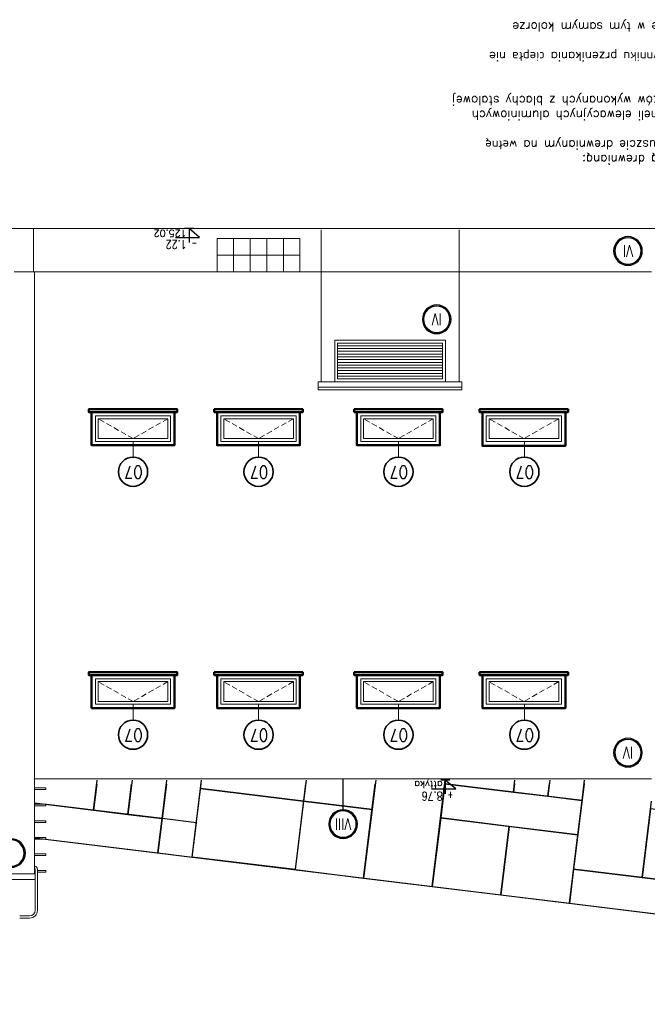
# Model space of a CAD drawing. Header units: inches. Extents: x 27484 to 71626, y -45113 to 39.
# Tile 167 of 256: x 34012 to 35148, y -30528 to -28746. Entities that reach past the tile are written whole.
import ezdxf
from ezdxf.enums import TextEntityAlignment as Align

# ---------------------------------------------------------------- set-up
doc = ezdxf.new("R2010")
doc.units = ezdxf.units.IN
doc.header["$LTSCALE"] = 50
doc.header["$MEASUREMENT"] = 0
for name, pattern in [('ACAD_ISO04W100', [30, 24, -3, 0, -3]), ('CENTER2', [1.125, 0.75, -0.125, 0.125, -0.125]), ('DASHED', [0.75, 0.5, -0.25])]:
    doc.linetypes.add(name, pattern=pattern)
for name, color, linetype in [('0-KOTEW-POZ', 7, 'Continuous'), ('A-ele-formatki', 7, 'Continuous'), ('A-OS', 7, 'CENTER2'), ('KOTEW-POZ-OPIS', 2, 'Continuous'), ('KOTEW-POZ-OPIS1', 7, 'Continuous'), ('OPISY', 7, 'Continuous'), ('R-MET-POZ', 7, 'Continuous'), ('R-MET-POZ-OPIS', 2, 'Continuous'), ('R-MET-POZ-OPIS1', 7, 'Continuous'), ('uchylnośc', 7, 'Continuous')]:
    doc.layers.add(name, color=color, linetype=linetype)
for name, color, linetype, lineweight in [('A-ELEWACJE-obrys', 7, 'Continuous', 18), ('A-obwiednia proj.', 4, 'Continuous', 50), ('A-SCIANY', 5, 'Continuous', 18), ('R-MET-OKN', 7, 'Continuous', 35)]:
    doc.layers.add(name, color=color, linetype=linetype, lineweight=lineweight)
doc.styles.add('MET_POZ', font='SIMPLEX')
doc.styles.add('ROMANS', font='simplex.shx', dxfattribs={"width": 0.8, "height": 15})
doc.styles.get("Standard").update_dxf_attribs({"font": 'romans.shx'})

# ---------------------------------------------------------------- blocks, each defined once
blk = doc.blocks.new('A$C45A6739E')
at = {"layer": 'R-MET-OKN'}
blk.add_circle((10.6, -3.4), 52.5, dxfattribs=at)
at = {"layer": 'R-MET-OKN', "style": 'ROMANS', "width": 0.8}
blk.add_attdef('O1', text='', height=45, dxfattribs=at).set_placement((8.3, -24.2), align=Align.CENTER)
blk = doc.blocks.new('OSKA_D')
at = {"linetype": 'Continuous'}
for radius in [25, 23]:
    blk.add_circle((0, -25), radius, dxfattribs=at)
at = {"style": 'ROMANS', "width": 0.8, "flags": 4}
blk.add_attdef('OS', text='', height=20, dxfattribs=at).set_placement((0, -25), align=Align.MIDDLE_CENTER)
blk = doc.blocks.new('M-POZ10')
at = {"layer": '0-KOTEW-POZ'}
blk.add_line((-0.133, 0), (0.133, 0), dxfattribs=at)
blk.add_lwpolyline([(0.392, 0.253), (-0.3, 0.253), (0, 0), (0, 0.393)], dxfattribs=at)
at = {"layer": 'KOTEW-POZ-OPIS', "style": 'MET_POZ', "width": 0.8}
blk.add_attdef('H', (0.075, 0.334), '', height=0.25, dxfattribs=at)
at = {"layer": 'KOTEW-POZ-OPIS', "style": 'MET_POZ', "width": 0.6}
blk.add_attdef('+/-', text='', height=0.2, dxfattribs=at).set_placement((-0.068, 0.334), align=Align.RIGHT)
at = {"layer": 'KOTEW-POZ-OPIS1', "style": 'MET_POZ', "oblique": 5, "width": 0.8}
blk.add_attdef('TXT', text='', height=0.2, dxfattribs=at).set_placement((0.075, 0.629), align=Align.CENTER)
at = {"layer": 'KOTEW-POZ-OPIS1', "style": 'MET_POZ'}
blk.add_attdef('XH', (0.075, 0.031), '', height=0.2, dxfattribs=at)

msp = doc.modelspace()

# ---------------------------------------------------------------- linework, layer by layer
at = {"ltscale": 0.1}
msp.add_line((34039.48246, -30226.7325), (36495.66824, -30528.31419), dxfattribs=at)
at = {"layer": 'A-ele-formatki', "ltscale": 0.1}
for points in [[(34039.48246, -30163.76314), (34145.98797, -30176.84037), (34152.65903, -30122.50893)], [(34151.7672, -30129.7723), (34145.98797, -30176.84037), (34208.0221, -30184.4572), (34214.7494, -30129.66773)], [(34215.62839, -30122.50893), (34208.0221, -30184.4572), (34270.05624, -30192.07403), (34278.59776, -30122.50893)], [(34214.7494, -30129.66773), (34208.0221, -30184.4572), (34270.05624, -30192.07403), (34277.73161, -30129.56316)], [(34277.73161, -30129.56316), (34262.4394, -30254.10817), (34324.47354, -30261.725), (34340.71381, -30129.45859)], [(34530.47521, -30122.50893), (34525.80961, -30160.50724), (34339.7072, -30137.65673), (34341.56712, -30122.50893)], [(34529.66042, -30129.14487), (34510.57594, -30284.5755), (34634.64421, -30299.80917), (34655.62483, -30128.93572)], [(34529.66042, -30129.14487), (34525.80961, -30160.50724), (34649.87788, -30175.7409), (34655.62483, -30128.93572)], [(34656.41394, -30122.50893), (34634.64421, -30299.80917), (34758.71248, -30315.04284), (34782.32547, -30122.50893)], [(34655.62483, -30128.93572), (34634.64421, -30299.80917), (34758.71248, -30315.04284), (34781.58924, -30128.72658)], [(34781.55461, -30128.72664), (34781.52608, -30128.959), (34905.59435, -30144.19267), (34908.25677, -30122.50893)], [(34907.55365, -30128.51743), (34905.63125, -30144.17411), (34967.66538, -30151.79094), (34970.53585, -30128.41286)], [(34971.26076, -30122.50893), (34967.66538, -30151.79094), (35029.69952, -30159.40777), (35034.23013, -30122.50893)], [(35033.51805, -30128.30829), (35014.46585, -30283.47604), (35138.53412, -30298.70971), (35155.48246, -30160.67653)], [(34039.48246, -30226.7325), (34262.4394, -30254.10817), (34270.05624, -30192.07403), (34055.89129, -30165.77789)], [(35153.76779, -30174.64144), (35138.53412, -30298.70971), (35262.60239, -30313.94338), (35277.83606, -30189.87511), (35153.76779, -30174.64144)]]:
    msp.add_lwpolyline(points, dxfattribs=at)
for points in [[(34324.47354, -30261.725), (34339.7072, -30137.65673), (34525.80961, -30160.50724), (34510.57594, -30284.5755)], [(34773.94615, -30190.97457), (35022.08268, -30221.44191), (35029.69952, -30159.40777), (34781.5574, -30128.98592)], [(34510.57594, -30284.5755), (34634.64421, -30299.80917), (34649.87788, -30175.7409), (34525.80961, -30160.50724)], [(34262.4394, -30254.10817), (34324.47354, -30261.725), (34332.09037, -30199.69087), (34270.05624, -30192.07403)], [(34758.71248, -30315.04284), (34882.78075, -30330.27651), (34898.01441, -30206.20824), (34773.94615, -30190.97457)], [(34882.78075, -30330.27651), (35006.84902, -30345.51018), (35022.08268, -30221.44191), (34898.01441, -30206.20824)], [(35006.84902, -30345.51018), (35254.98555, -30375.97751), (35262.60239, -30313.94338), (35014.46585, -30283.47604)]]:
    msp.add_lwpolyline(points, close=True, dxfattribs=at)
at = {"layer": 'A-ELEWACJE-obrys', "ltscale": 5}
for p, q in [((34037.48246, -29202.22989), (34037.48246, -29124.22989)), ((34557.4955, -29126.22989), (34557.4955, -29401.22989)), ((34807.4955, -29126.22989), (34807.4955, -29401.22989)), ((34002.48246, -29202.22989), (34039.48246, -29202.22989)), ((34039.48246, -30292.22989), (34039.48246, -29202.22989)), ((34039.48246, -29202.22989), (34557.4955, -29202.22989)), ((34557.4955, -29202.22989), (35155.48246, -29202.22989)), ((34582.4955, -29326.22989), (34582.4955, -29401.22989)), ((34582.4955, -29326.22989), (34682.4955, -29326.22989)), ((34587.4955, -29331.22989), (34587.4955, -29396.22989)), ((34587.4955, -29331.22989), (34682.4955, -29331.22989)), ((34587.4955, -29336.22989), (34682.4955, -29336.22989)), ((34782.4955, -29326.22989), (34682.4955, -29326.22989)), ((34777.4955, -29331.22989), (34682.4955, -29331.22989)), ((34777.4955, -29336.22989), (34682.4955, -29336.22989)), ((34777.4955, -29331.22989), (34777.4955, -29396.22989)), ((34782.4955, -29326.22989), (34782.4955, -29401.22989)), ((34587.4955, -29341.22989), (34682.4955, -29341.22989)), ((34587.4955, -29346.22989), (34682.4955, -29346.22989)), ((34587.4955, -29351.22989), (34682.4955, -29351.22989)), ((34777.4955, -29341.22989), (34682.4955, -29341.22989)), ((34777.4955, -29346.22989), (34682.4955, -29346.22989)), ((34777.4955, -29351.22989), (34682.4955, -29351.22989)), ((34587.4955, -29356.22989), (34682.4955, -29356.22989)), ((34587.4955, -29361.22989), (34682.4955, -29361.22989)), ((34587.4955, -29366.22989), (34682.4955, -29366.22989)), ((34587.4955, -29371.22989), (34682.4955, -29371.22989)), ((34777.4955, -29356.22989), (34682.4955, -29356.22989)), ((34777.4955, -29361.22989), (34682.4955, -29361.22989)), ((34777.4955, -29366.22989), (34682.4955, -29366.22989)), ((34777.4955, -29371.22989), (34682.4955, -29371.22989)), ((34587.4955, -29376.22989), (34682.4955, -29376.22989)), ((34587.4955, -29381.22989), (34682.4955, -29381.22989)), ((34587.4955, -29386.22989), (34682.4955, -29386.22989)), ((34587.4955, -29391.22989), (34682.4955, -29391.22989)), ((34777.4955, -29376.22989), (34682.4955, -29376.22989)), ((34777.4955, -29381.22989), (34682.4955, -29381.22989)), ((34777.4955, -29386.22989), (34682.4955, -29386.22989)), ((34777.4955, -29391.22989), (34682.4955, -29391.22989)), ((34557.4955, -29401.22989), (34682.4955, -29401.22989)), ((34587.4955, -29396.22989), (34682.4955, -29396.22989)), ((34777.4955, -29396.22989), (34682.4955, -29396.22989)), ((34807.4955, -29401.22989), (34682.4955, -29401.22989)), ((34812.4955, -29411.22989), (34552.4955, -29411.22989)), ((34812.4955, -29416.22989), (34552.4955, -29416.22989)), ((34217.48246, -29537.84896), (34217.48246, -29509.22989)), ((34444.48246, -29537.84896), (34444.48246, -29509.22989)), ((34697.48246, -29537.84896), (34697.48246, -29509.22989)), ((34925.3162, -29537.84896), (34925.3162, -29509.22989)), ((34217.48246, -30013.84896), (34217.48246, -29985.22989)), ((34444.48246, -30013.84896), (34444.48246, -29985.22989)), ((34697.48246, -30013.84896), (34697.48246, -29985.22989)), ((34925.3162, -30013.84896), (34925.3162, -29985.22989)), ((34040.48246, -30292.22989), (31817.48246, -30292.22989)), ((34040.48246, -30358.22989), (34040.48246, -30284.22989)), ((34044.48246, -30358.22989), (34044.48246, -30284.22989)), ((34040.48246, -30302.22989), (31817.48246, -30302.22989)), ((34030.48246, -30368.22989), (34012.48246, -30368.22989)), ((34030.48246, -30372.22989), (34012.48246, -30372.22989))]:
    msp.add_line(p, q, dxfattribs=at)
for points in [[(34399.48246, -29172.22989), (34369.48246, -29172.22989), (34369.48246, -29142.22989), (34399.48246, -29142.22989)], [(34429.48246, -29172.22989), (34399.48246, -29172.22989), (34399.48246, -29142.22989), (34429.48246, -29142.22989)], [(34459.48246, -29172.22989), (34429.48246, -29172.22989), (34429.48246, -29142.22989), (34459.48246, -29142.22989)], [(34489.48246, -29172.22989), (34459.48246, -29172.22989), (34459.48246, -29142.22989), (34489.48246, -29142.22989)], [(34519.48246, -29172.22989), (34489.48246, -29172.22989), (34489.48246, -29142.22989), (34519.48246, -29142.22989)], [(34399.48246, -29202.22989), (34369.48246, -29202.22989), (34369.48246, -29172.22989), (34399.48246, -29172.22989)], [(34429.48246, -29202.22989), (34399.48246, -29202.22989), (34399.48246, -29172.22989), (34429.48246, -29172.22989)], [(34459.48246, -29202.22989), (34429.48246, -29202.22989), (34429.48246, -29172.22989), (34459.48246, -29172.22989)], [(34489.48246, -29202.22989), (34459.48246, -29202.22989), (34459.48246, -29172.22989), (34489.48246, -29172.22989)], [(34519.48246, -29202.22989), (34489.48246, -29202.22989), (34489.48246, -29172.22989), (34519.48246, -29172.22989)], [(34142.48246, -29516.22989), (34292.48246, -29516.22989), (34292.48246, -29456.22989), (34142.48246, -29456.22989)], [(34369.48246, -29516.22989), (34519.48246, -29516.22989), (34519.48246, -29456.22989), (34369.48246, -29456.22989)], [(34622.48246, -29516.22989), (34772.48246, -29516.22989), (34772.48246, -29456.22989), (34622.48246, -29456.22989)], [(34849.48246, -29516.22989), (34999.48246, -29516.22989), (34999.48246, -29456.22989), (34849.48246, -29456.22989)], [(34149.48246, -29509.22989), (34285.48246, -29509.22989), (34285.48246, -29463.22989), (34149.48246, -29463.22989)], [(34376.48246, -29509.22989), (34512.48246, -29509.22989), (34512.48246, -29463.22989), (34376.48246, -29463.22989)], [(34629.48246, -29509.22989), (34765.48246, -29509.22989), (34765.48246, -29463.22989), (34629.48246, -29463.22989)], [(34856.48246, -29509.22989), (34992.48246, -29509.22989), (34992.48246, -29463.22989), (34856.48246, -29463.22989)], [(34142.48246, -29992.22989), (34292.48246, -29992.22989), (34292.48246, -29932.22989), (34142.48246, -29932.22989)], [(34149.48246, -29985.22989), (34285.48246, -29985.22989), (34285.48246, -29939.22989), (34149.48246, -29939.22989)], [(34369.48246, -29992.22989), (34519.48246, -29992.22989), (34519.48246, -29932.22989), (34369.48246, -29932.22989)], [(34376.48246, -29985.22989), (34512.48246, -29985.22989), (34512.48246, -29939.22989), (34376.48246, -29939.22989)], [(34622.48246, -29992.22989), (34772.48246, -29992.22989), (34772.48246, -29932.22989), (34622.48246, -29932.22989)], [(34629.48246, -29985.22989), (34765.48246, -29985.22989), (34765.48246, -29939.22989), (34629.48246, -29939.22989)], [(34849.48246, -29992.22989), (34999.48246, -29992.22989), (34999.48246, -29932.22989), (34849.48246, -29932.22989)], [(34856.48246, -29985.22989), (34992.48246, -29985.22989), (34992.48246, -29939.22989), (34856.48246, -29939.22989)]]:
    msp.add_lwpolyline(points, close=True, dxfattribs=at)
for points in [[(34557.4955, -29401.22989), (34552.4955, -29401.22989), (34552.4955, -29411.22989), (34553.33685, -29411.26225)], [(34807.4955, -29401.22989), (34812.4955, -29401.22989), (34812.4955, -29411.22989), (34811.65414, -29411.26225)], [(34552.4955, -29411.22989), (34552.4955, -29416.22989)], [(34812.4955, -29411.22989), (34812.4955, -29416.31566)], [(35155.48246, -30120.3703), (34039.48246, -30120.3703)], [(34039.48246, -30136.18919), (34059.48246, -30136.18919), (34059.48246, -30139.18919), (34039.48246, -30139.18919)], [(34039.48246, -30166.18919), (34059.48246, -30166.18919), (34059.48246, -30169.18919), (34039.48246, -30169.18919)], [(34039.48246, -30196.18919), (34059.48246, -30196.18919), (34059.48246, -30199.18919), (34039.48246, -30199.18919)], [(34039.48246, -30226.18919), (34059.48246, -30226.18919), (34059.48246, -30229.18919), (34039.48246, -30229.18919)], [(34039.48246, -30256.18919), (34059.48246, -30256.18919), (34059.48246, -30259.18919), (34039.48246, -30259.18919)], [(34039.48246, -30286.18919), (34040.48246, -30286.18919)], [(34040.48246, -30289.18919), (34039.48246, -30289.18919)], [(34044.48246, -30286.18919), (34059.48246, -30286.18919), (34059.48246, -30286.45294)], [(34059.48246, -30286.45294), (34059.48246, -30289.18919), (34044.48246, -30289.18919)]]:
    msp.add_lwpolyline(points, dxfattribs=at)
at = {"layer": 'A-ELEWACJE-obrys', "ltscale": 5, "elevation": 50.08302}
for points in [[(34280.48246, -29504.22989), (34154.48246, -29504.22989), (34154.48246, -29468.22989), (34280.48246, -29468.22989)], [(34507.48246, -29504.22989), (34381.48246, -29504.22989), (34381.48246, -29468.22989), (34507.48246, -29468.22989)], [(34760.48246, -29504.22989), (34634.48246, -29504.22989), (34634.48246, -29468.22989), (34760.48246, -29468.22989)], [(34987.48246, -29504.22989), (34861.48246, -29504.22989), (34861.48246, -29468.22989), (34987.48246, -29468.22989)], [(34280.48246, -29980.22989), (34154.48246, -29980.22989), (34154.48246, -29944.22989), (34280.48246, -29944.22989)], [(34507.48246, -29980.22989), (34381.48246, -29980.22989), (34381.48246, -29944.22989), (34507.48246, -29944.22989)], [(34760.48246, -29980.22989), (34634.48246, -29980.22989), (34634.48246, -29944.22989), (34760.48246, -29944.22989)], [(34987.48246, -29980.22989), (34861.48246, -29980.22989), (34861.48246, -29944.22989), (34987.48246, -29944.22989)]]:
    msp.add_lwpolyline(points, close=True, dxfattribs=at)
at = {"layer": 'A-ELEWACJE-obrys', "ltscale": 5}
for centre, radius, start, end in [((34038.48246, -30284.22989), 6, 0, 80.40593177), ((34038.48246, -30284.22989), 2, 0, 60), ((34030.48246, -30358.22989), 10, 270, 0), ((34030.48246, -30358.22989), 14, 270, 0)]:
    msp.add_arc(centre, radius, start, end, dxfattribs=at)
at = {"layer": 'A-obwiednia proj.', "ltscale": 0.1}
for points in [[(34142.48246, -29456.22989), (34137.48246, -29456.22989), (34137.48246, -29451.22989), (34292.48246, -29451.22989), (34297.48246, -29451.22989), (34297.48246, -29456.22989), (34292.48246, -29456.22989)], [(34369.48246, -29456.22989), (34364.48246, -29456.22989), (34364.48246, -29451.22989), (34519.48246, -29451.22989), (34524.48246, -29451.22989), (34524.48246, -29456.22989), (34519.48246, -29456.22989)], [(34622.48246, -29456.22989), (34617.48246, -29456.22989), (34617.48246, -29451.22989), (34772.48246, -29451.22989), (34777.48246, -29451.22989), (34777.48246, -29456.22989), (34772.48246, -29456.22989)], [(34849.48246, -29456.22989), (34844.48246, -29456.22989), (34844.48246, -29451.22989), (34999.48246, -29451.22989), (35004.48246, -29451.22989), (35004.48246, -29456.22989), (34999.48246, -29456.22989)], [(34142.48246, -29932.22989), (34137.48246, -29932.22989), (34137.48246, -29927.22989), (34292.48246, -29927.22989), (34297.48246, -29927.22989), (34297.48246, -29932.22989), (34292.48246, -29932.22989)], [(34369.48246, -29932.22989), (34364.48246, -29932.22989), (34364.48246, -29927.22989), (34519.48246, -29927.22989), (34524.48246, -29927.22989), (34524.48246, -29932.22989), (34519.48246, -29932.22989)], [(34622.48246, -29932.22989), (34617.48246, -29932.22989), (34617.48246, -29927.22989), (34772.48246, -29927.22989), (34777.48246, -29927.22989), (34777.48246, -29932.22989), (34772.48246, -29932.22989)], [(34849.48246, -29932.22989), (34844.48246, -29932.22989), (34844.48246, -29927.22989), (34999.48246, -29927.22989), (35004.48246, -29927.22989), (35004.48246, -29932.22989), (34999.48246, -29932.22989)]]:
    msp.add_lwpolyline(points, dxfattribs=at)
for points in [[(34142.48246, -29456.22989), (34292.48246, -29456.22989), (34292.48246, -29516.22989), (34142.48246, -29516.22989)], [(34369.48246, -29456.22989), (34519.48246, -29456.22989), (34519.48246, -29516.22989), (34369.48246, -29516.22989)], [(34622.48246, -29456.22989), (34772.48246, -29456.22989), (34772.48246, -29516.22989), (34622.48246, -29516.22989)], [(34849.48246, -29456.22989), (34999.48246, -29456.22989), (34999.48246, -29517.56607), (34849.48246, -29517.56607)], [(34142.48246, -29932.22989), (34292.48246, -29932.22989), (34292.48246, -29992.22989), (34142.48246, -29992.22989)], [(34369.48246, -29932.22989), (34519.48246, -29932.22989), (34519.48246, -29992.22989), (34369.48246, -29992.22989)], [(34622.48246, -29932.22989), (34772.48246, -29932.22989), (34772.48246, -29992.22989), (34622.48246, -29992.22989)], [(34849.48246, -29932.22989), (34999.48246, -29932.22989), (34999.48246, -29992.22989), (34849.48246, -29992.22989)]]:
    msp.add_lwpolyline(points, close=True, dxfattribs=at)
at = {"layer": 'A-OS', "linetype": 'ACAD_ISO04W100', "ltscale": 5}
msp.add_line((34597.48246, -30176.17175), (34597.48246, -30120.3703), dxfattribs=at)
at = {"layer": 'A-SCIANY', "ltscale": 3}
for p, q in [((34037.48246, -29124.22989), (30773.71915, -29096.23372)), ((35842.48246, -29124.22989), (34037.48246, -29124.22989))]:
    msp.add_line(p, q, dxfattribs=at)
at = {"layer": 'uchylnośc', "linetype": 'DASHED', "lineweight": 15, "ltscale": 0.4, "elevation": 50.08302}
for points in [[(34280.48246, -29468.22989), (34217.48246, -29504.22989), (34154.48246, -29468.22989)], [(34507.48246, -29468.22989), (34444.48246, -29504.22989), (34381.48246, -29468.22989)], [(34760.48246, -29468.22989), (34697.48246, -29504.22989), (34634.48246, -29468.22989)], [(34987.48246, -29468.22989), (34924.48246, -29504.22989), (34861.48246, -29468.22989)], [(34280.48246, -29944.22989), (34217.48246, -29980.22989), (34154.48246, -29944.22989)], [(34507.48246, -29944.22989), (34444.48246, -29980.22989), (34381.48246, -29944.22989)], [(34760.48246, -29944.22989), (34697.48246, -29980.22989), (34634.48246, -29944.22989)], [(34987.48246, -29944.22989), (34924.48246, -29980.22989), (34861.48246, -29944.22989)]]:
    msp.add_lwpolyline(points, dxfattribs=at)

# ---------------------------------------------------------------- block references
at = {"layer": 'A-OS', "linetype": 'ACAD_ISO04W100', "ltscale": 5}
ref = msp.add_blockref('OSKA_D', (35112.79356, -29190.53872), dxfattribs=dict(at, xscale=-1.038090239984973, yscale=1.038090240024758, zscale=1.03809024, rotation=180.1597456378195))
ref.add_attrib('OS', 'VI', dxfattribs={"layer": '0', "height": 20.761805, "rotation": 180.15974564, "style": 'ROMANS', "width": 0.8, "flags": 4}).set_placement((35112.7212, -29164.58657), align=Align.MIDDLE_CENTER)
ref = msp.add_blockref('OSKA_D', (34766.89154, -29314.29498), dxfattribs=dict(at, xscale=-1.038090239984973, yscale=1.038090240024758, zscale=1.03809024, rotation=180.1597456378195))
ref.add_attrib('OS', 'IV', dxfattribs={"layer": '0', "height": 20.761805, "rotation": 180.15974564, "style": 'ROMANS', "width": 0.8, "flags": 4}).set_placement((34766.81919, -29288.34283), align=Align.MIDDLE_CENTER)
ref = msp.add_blockref('OSKA_D', (35112.77693, -30098.67914), dxfattribs=dict(at, xscale=-1.038090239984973, yscale=1.038090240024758, zscale=1.03809024, rotation=180.1597456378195))
ref.add_attrib('OS', 'IV', dxfattribs={"layer": '0', "height": 20.761805, "rotation": 180.15974564, "style": 'ROMANS', "width": 0.8, "flags": 4}).set_placement((35112.70457, -30072.72699), align=Align.MIDDLE_CENTER)
ref = msp.add_blockref('OSKA_D', (34597.55482, -30228.07616), dxfattribs=dict(at, xscale=-1.038090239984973, yscale=1.038090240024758, zscale=1.03809024, rotation=180.1597456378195))
ref.add_attrib('OS', 'VIII', dxfattribs={"layer": '0', "height": 20.761805, "rotation": 180.15974564, "style": 'ROMANS', "width": 0.8, "flags": 4}).set_placement((34597.48246, -30202.124), align=Align.MIDDLE_CENTER)
ref = msp.add_blockref('OSKA_D', (33996.79356, -30280.53872), dxfattribs=dict(at, xscale=-1.038090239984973, yscale=1.038090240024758, zscale=1.03809024, rotation=180.1597456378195))
ref.add_attrib('OS', 'I', dxfattribs={"layer": '0', "height": 20.7618, "rotation": 180.15974564, "style": 'ROMANS', "width": 0.8, "flags": 4}).set_placement((33996.7212, -30254.58657), align=Align.MIDDLE_CENTER)
at = {"layer": 'R-MET-POZ'}
ref = msp.add_blockref('M-POZ10', (34319.06853, -29124.22989), dxfattribs=dict(at, xscale=63, yscale=63, zscale=63, rotation=179.9999999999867))
ref.add_attrib('+/-', '-', dxfattribs={"layer": 'R-MET-POZ-OPIS', "height": 12.6, "rotation": 180, "style": 'MET_POZ', "width": 0.6}).set_placement((34323.37261, -29145.26483), align=Align.RIGHT)
ref.add_attrib('H', '1.22', (34314.33301, -29145.26483), dxfattribs={"layer": 'R-MET-POZ-OPIS', "height": 15.75, "rotation": 180, "style": 'MET_POZ', "width": 0.8})
ref.add_attrib('XH', '125.02', (34314.33301, -29126.18475), dxfattribs={"layer": 'R-MET-POZ-OPIS1', "height": 12.6, "rotation": 180, "style": 'MET_POZ'})
ref = msp.add_blockref('M-POZ10', (34782.32547, -30122.50893), dxfattribs=dict(at, xscale=63, yscale=63, zscale=63, rotation=179.9999999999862))
ref.add_attrib('+/-', '+', dxfattribs={"layer": 'R-MET-POZ-OPIS', "height": 12.6, "rotation": 180, "style": 'MET_POZ', "width": 0.6}).set_placement((34786.62954, -30143.54387), align=Align.RIGHT)
ref.add_attrib('H', '8.76', (34777.58995, -30143.54387), dxfattribs={"layer": 'R-MET-POZ-OPIS', "height": 15.75, "rotation": 180, "style": 'MET_POZ', "width": 0.8})
ref.add_attrib('XH', 'attyka', (34777.58995, -30124.46379), dxfattribs={"layer": 'R-MET-POZ-OPIS1', "height": 12.6, "rotation": 180, "style": 'MET_POZ'})
at = {"layer": 'uchylnośc', "linetype": 'DASHED', "lineweight": 15, "ltscale": 0.4, "xscale": 0.5040000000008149, "yscale": 0.5040000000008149, "zscale": 0.5040000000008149, "rotation": 180}
for p in [(34222.82596, -29566.00258), (34449.82596, -29566.00258), (34702.82596, -29566.00258), (34930.6597, -29566.00258), (34222.82596, -30042.00258), (34449.82596, -30042.00258), (34702.82596, -30042.00258), (34930.6597, -30042.00258)]:
    msp.add_blockref('A$C45A6739E', p, dxfattribs=at).add_auto_attribs({'O1': 'O7'})

# ---------------------------------------------------------------- texts
at = {"layer": 'OPISY', "insert": (35832.7792, -29007.22392), "char_height": 16, "width": 1126.1571909, "attachment_point": 1, "rotation": 180}
msp.add_mtext('1.Wykonać wymianę warstw elewacyjnych wykończonych deską drewnianą:\\P- wymiana warstwy termoizolacyjnej z wełny mineralnej na ruszcie drewnianym na wełnę mineralną l=0,036 W/mK o grubości 15cm \\P- wymiana okładziny z desek drewnianych na okładzinę z paneli elewacyjnych aluminiowych typu SIDING na podkonstrukcji aluminiowej- wymiana parapetów wykonanych z blachy stalowej na nowe w tym samym kolorze\\P\\P2.Wykonać wymianę stolarki okiennej pcv na nową o współczynniku przenikania ciepła nie większym niż 0,9 W/m2K.\\P- wymiana parapetów wykonanych z blachy stalowej na nowe w tym samym kolorze\\P\\PPozostała część elewacji - bez zmian.', dxfattribs=at)

doc.saveas('drawing.dxf')
